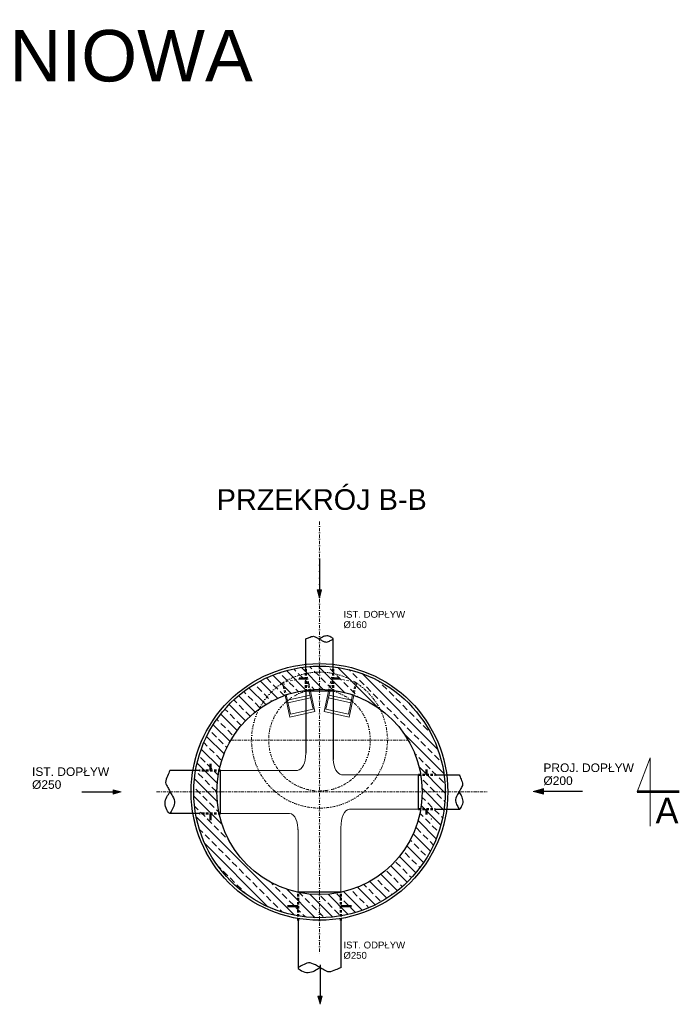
# Model space of a CAD drawing. Header units: millimetres. Extents: x 17183 to 59232, y 4375 to 14942.
# Tile 12 of 12: x 55384 to 59232, y 9200 to 14942. Entities that reach past the tile are written whole.
import ezdxf
from ezdxf.enums import TextEntityAlignment as Align

# ---------------------------------------------------------------- set-up
doc = ezdxf.new("R2010")
doc.units = ezdxf.units.MM
doc.linetypes.add('DGN Style 2', pattern=[23.51279, 14.107674, -9.405116])
doc.linetypes.add('DGN Style 4', pattern=[37.643977, 18.810232, -9.405116, 0.023513, -9.405116])
for name, color, linetype, lineweight in [('A3 poziomo', 7, 'Continuous', 20), ('landscape', 7, 'Continuous', 20), ('Level 11', 7, 'Continuous', 20), ('Level 22', 7, 'Continuous', 20), ('Level 24', 7, 'Continuous', 20), ('Level 50', 7, 'Continuous', 20), ('Level 53', 7, 'Continuous', 20), ('Level 60', 7, 'Continuous', 20), ('opisy', 7, 'Continuous', 13), ('schody', 7, 'Continuous', 0)]:
    doc.layers.add(name, color=color, linetype=linetype, lineweight=lineweight)
doc.styles.get("Standard").update_dxf_attribs({"font": 'arial.ttf'})
doc.styles.add('Style-Arial', font='arial.ttf')
doc.styles.add('Style-WORKING_1250', font='WORKING_1250.shx')

# ---------------------------------------------------------------- blocks, each defined once
blk = doc.blocks.new('*U15')
at = {"layer": 'Level 50', "color": 7, "linetype": 'Continuous', "lineweight": 53}
blk.add_line((4.92, 0), (-4.92, 0), dxfattribs=at)
at = {"layer": 'Level 50', "color": 7, "linetype": 'Continuous', "lineweight": 13, "extrusion": (0, 0, -1), "flags": 128}
blk.add_lwpolyline([(1.88, 7.98), (1.88, -7.98), (4.92, 0)], dxfattribs=at)
blk = doc.blocks.new('*U12')
at = {"layer": 'Level 53', "linetype": 'Continuous', "lineweight": 13}
blk.add_hatch(color=256, dxfattribs=at).paths.add_polyline_path([(-368, -68), (-628, 0), (-368, 72)])
at = {"layer": 'Level 53', "color": 7, "linetype": 'Continuous', "lineweight": 30}
blk.add_line((631, 0), (-368, 0), dxfattribs=at)
at = {"layer": 'Level 53', "color": 7, "linetype": 'Continuous', "lineweight": 13, "flags": 128}
blk.add_lwpolyline([(-628, 0), (-368, 72), (-368, -68)], close=True, dxfattribs=at)

msp = doc.modelspace()

# ---------------------------------------------------------------- hatches: boundary and pattern name
at = {"layer": 'Level 22', "linetype": 'Continuous', "lineweight": 0}
h = msp.add_hatch(dxfattribs=at)
h.set_pattern_fill('ANSI33', color=0, style=0)
h.set_pattern_definition([(135, (47502.77, 10824.87), (-53.033, -53.033), []), (135, (47502.77, 10877.905), (-53.033, -53.033), [37.5, -18.75])])
edge = h.paths.add_edge_path(flags=16)
edge.add_arc((57133.06, 10438.23), 598.606, 0, 360)
edge = h.paths.add_edge_path()
edge.add_arc((57133.06, 10438.23), 733.606, 180, 360)
edge.add_arc((57133.06, 10438.23), 733.606, 0, 180)

# ---------------------------------------------------------------- linework, layer by layer
for points in [[(57053.06, 11028.02), (57052.826, 10664.072)], [(57213.06, 11028.003), (57213.221, 10628.4)]]:
    msp.add_lwpolyline(points)
at = {"layer": 'A3 poziomo', "color": 0, "linetype": 'Continuous', "lineweight": 30}
for p, q in [((56555.546, 10313.23), (56555.546, 10563.23)), ((57710.574, 10338.23), (57710.574, 10538.23))]:
    msp.add_line(p, q, dxfattribs=at)
at = {"layer": 'A3 poziomo', "color": 0, "linetype": 'Continuous', "lineweight": 13}
for p, q in [((57004.041, 10563.23), (56555.546, 10563.23)), ((57710.574, 10538.23), (57262.209, 10538.23)), ((57710.574, 10338.23), (57308.258, 10338.23)), ((56958.515, 10313.23), (56555.546, 10313.23)), ((57258.332, 10229.33), (57258.061, 9856.588)), ((57008.09, 10219.792), (57008.06, 9856.587))]:
    msp.add_line(p, q, dxfattribs=at)
for centre, major_axis, end_param in [((56936.637, 10776.229), (73.28, -211.236), 7.15395229), ((57374.5, 10125.232), (-73.28, 211.236), 7.19772628)]:
    msp.add_ellipse(centre, major_axis=major_axis, ratio=0.42696522, start_param=6.20741222, end_param=end_param, dxfattribs=at)
at = {"layer": 'A3 poziomo', "color": 0, "linetype": 'Continuous', "lineweight": 13, "extrusion": (0, 0, -1)}
for centre, major_axis, end_param in [((57329.079, 10751.229), (-73.28, -211.236), 7.09408101), ((56892.085, 10100.232), (73.28, 211.236), 7.19772628)]:
    msp.add_ellipse(centre, major_axis=major_axis, ratio=0.42696522, start_param=6.20741222, end_param=end_param, dxfattribs=at)
at = {"layer": 'A3 poziomo', "color": 0, "linetype": 'Continuous', "lineweight": 30}
for points in [[(57052.892, 11330.545), (57059.731, 11333.278), (57066.57, 11336.01), (57073.409, 11338.743), (57081.219, 11341.863), (57089.639, 11346.742), (57097.538, 11346.115), (57103.93, 11345.609), (57110.173, 11341.188), (57116.304, 11338.073), (57121.525, 11335.42), (57126.621, 11332.777), (57131.72, 11330.03), (57137.449, 11326.943), (57142.53, 11323.206), (57148.475, 11319.976), (57156.739, 11315.488), (57166.04, 11311.627), (57174.614, 11312.604), (57181.846, 11313.428), (57188.922, 11316.995), (57196.062, 11320.647), (57202.148, 11323.76), (57210.114, 11326.983), (57212.892, 11330.545), (57215.283, 11333.611), (57205.489, 11338.252), (57200.083, 11341.424), (57191.819, 11346.272), (57183.54, 11348.674), (57175.285, 11348.126), (57167.237, 11347.592), (57158.337, 11345.679), (57151.156, 11341.424), (57145.124, 11337.849), (57139.092, 11334.275), (57133.06, 11330.7)], [(56260.021, 10563.23), (56255.751, 10552.544), (56251.481, 10541.858), (56247.212, 10531.172), (56242.336, 10518.969), (56234.713, 10505.813), (56235.692, 10493.471), (56236.484, 10483.483), (56243.392, 10473.728), (56248.259, 10464.149), (56252.404, 10455.99), (56256.533, 10448.029), (56260.826, 10440.062), (56265.65, 10431.109), (56271.489, 10423.171), (56276.534, 10413.881), (56283.547, 10400.97), (56289.58, 10386.437), (56288.054, 10373.039), (56286.767, 10361.739), (56281.193, 10350.684), (56275.487, 10339.528), (56270.623, 10330.018), (56265.586, 10317.57), (56260.021, 10313.23), (56255.23, 10309.495), (56247.979, 10324.797), (56243.023, 10333.244), (56235.447, 10346.157), (56231.694, 10359.092), (56232.551, 10371.992), (56233.386, 10384.567), (56236.374, 10398.472), (56243.023, 10409.692), (56248.608, 10419.117), (56254.193, 10428.543), (56259.779, 10437.968)], [(57948.639, 10538.23), (57952.054, 10529.681), (57955.47, 10521.132), (57958.886, 10512.583), (57962.786, 10502.821), (57968.885, 10492.297), (57968.101, 10482.423), (57967.468, 10474.433), (57961.942, 10466.629), (57958.048, 10458.965), (57954.732, 10452.438), (57951.429, 10446.069), (57947.995, 10439.696), (57944.135, 10432.533), (57939.464, 10426.183), (57935.428, 10418.751), (57929.817, 10408.422), (57924.991, 10396.796), (57926.212, 10386.077), (57927.242, 10377.038), (57931.701, 10368.193), (57936.266, 10359.268), (57940.157, 10351.66), (57944.186, 10341.702), (57948.639, 10338.23), (57952.471, 10335.242), (57958.272, 10347.483), (57962.237, 10354.241), (57968.298, 10364.572), (57971.3, 10374.92), (57970.615, 10385.24), (57969.947, 10395.299), (57967.556, 10406.424), (57962.237, 10415.4), (57957.769, 10422.94), (57953.301, 10430.48), (57948.832, 10438.02)], [(57258.323, 9412.89), (57247.636, 9408.62), (57236.95, 9404.35), (57226.264, 9400.081), (57214.062, 9395.205), (57200.905, 9387.582), (57188.563, 9388.561), (57178.576, 9389.353), (57168.821, 9396.26), (57159.241, 9401.128), (57151.083, 9405.273), (57143.121, 9409.402), (57135.154, 9413.695), (57126.202, 9418.519), (57118.263, 9424.358), (57108.974, 9429.403), (57096.062, 9436.416), (57081.529, 9442.449), (57068.131, 9440.923), (57056.832, 9439.636), (57045.776, 9434.062), (57034.62, 9428.356), (57025.11, 9423.492), (57012.663, 9418.455), (57008.323, 9412.89), (57004.587, 9408.099), (57019.889, 9400.848), (57028.336, 9395.892), (57041.249, 9388.316), (57054.185, 9384.563), (57067.084, 9385.419), (57079.659, 9386.254), (57093.564, 9389.243), (57104.785, 9395.892), (57114.21, 9401.477), (57123.635, 9407.062), (57133.06, 9412.648)]]:
    msp.add_open_spline(points, degree=3, knots=[0, 0, 0, 0, 0.08406414, 0.08406414, 0.08406414, 0.18005621, 0.18005621, 0.18005621, 0.25773893, 0.25773893, 0.25773893, 0.32389321, 0.32389321, 0.32389321, 0.3982396, 0.3982396, 0.3982396, 0.50157212, 0.50157212, 0.50157212, 0.58872302, 0.58872302, 0.58872302, 0.66301229, 0.66301229, 0.66301229, 0.72695146, 0.72695146, 0.72695146, 0.82468899, 0.82468899, 0.82468899, 0.9199671, 0.9199671, 0.9199671, 1, 1, 1, 1], dxfattribs=at)
at = {"layer": 'landscape', "color": 0, "linetype": 'Continuous', "lineweight": 30}
for p, q in [((57053.06, 11154.326), (57053.06, 11330.7)), ((57213.06, 11154.326), (57213.06, 11330.7)), ((57053.06, 11028.02), (57213.06, 11028.02)), ((56433.057, 10563.23), (56259.779, 10563.23)), ((57808.565, 10538.23), (57948.639, 10538.23)), ((57808.565, 10338.23), (57948.639, 10338.23)), ((56433.057, 10313.23), (56259.779, 10313.23)), ((57008.06, 9856.587), (57258.06, 9856.587)), ((57008.06, 9688.232), (57008.06, 9412.648)), ((57258.06, 9688.232), (57258.06, 9412.648))]:
    msp.add_line(p, q, dxfattribs=at)
at = {"layer": 'Level 11', "color": 0, "linetype": 'Continuous', "lineweight": 30}
for radius in [748.606, 733.606, 598.606]:
    msp.add_circle((57133.06, 10438.23), radius, dxfattribs=at)
at = {"layer": 'Level 11', "color": 0, "linetype": 'Continuous', "lineweight": 13}
msp.add_arc((57133.06, 10438.23), 748.606, 151.4742118, 167.8547309, dxfattribs=at)
at = {"layer": 'Level 11', "color": 0, "linetype": 'Continuous', "lineweight": 13, "extrusion": (0, 0, -1)}
msp.add_arc((-57133.06, 10438.23), 748.606, 331.4742118, 347.8547309, dxfattribs=at)
at = {"layer": 'Level 22', "color": 0, "linetype": 'DGN Style 4', "lineweight": 0}
for p, q in [((57133.06, 12015.137), (57133.06, 9488.049)), ((56617.633, 10740.445), (57648.487, 10740.445)), ((56182.879, 10438.23), (58111.178, 10438.23))]:
    msp.add_line(p, q, dxfattribs=at)
at = {"layer": 'Level 22', "color": 0, "linetype": 'DGN Style 4', "lineweight": 18}
for radius in [396.392, 296.392]:
    msp.add_circle((57133.06, 10740.445), radius, dxfattribs=at)
at = {"layer": 'Level 24', "color": 0, "linetype": 'DGN Style 2', "lineweight": 50}
for p, q in [((57053.06, 11154.326), (57053.06, 11028.02)), ((57213.06, 11154.326), (57213.06, 11028.003)), ((56555.546, 10563.23), (56433.057, 10563.23)), ((57710.574, 10538.23), (57808.565, 10538.23)), ((57710.574, 10338.23), (57808.565, 10338.23)), ((56555.546, 10313.23), (56433.057, 10313.23)), ((57008.06, 9688.232), (57008.06, 9856.587)), ((57258.06, 9688.232), (57258.06, 9856.587))]:
    msp.add_line(p, q, dxfattribs=at)
at = {"layer": 'Level 24', "color": 0, "linetype": 'Continuous', "lineweight": 50}
for p, q in [((57053.06, 11100.452), (57013.624, 11100.452)), ((57213.06, 11100.452), (57252.496, 11100.452)), ((56497.692, 10563.23), (56497.692, 10602.913)), ((57756.858, 10538.23), (57756.858, 10569.976)), ((57756.858, 10338.23), (57756.858, 10306.484)), ((56497.692, 10313.23), (56497.692, 10273.548)), ((57008.06, 9772.41), (56946.441, 9772.41)), ((57258.06, 9772.41), (57319.679, 9772.41))]:
    msp.add_line(p, q, dxfattribs=at)
at = {"layer": 'Level 60', "color": 0, "linetype": 'Continuous', "lineweight": 0}
for p in [(56480.013, 10280.306), (56480.013, 10280.306), (57786.107, 10280.306), (57786.107, 10280.306)]:
    msp.add_point(p, dxfattribs=at)
at = {"layer": 'schody', "color": 0, "linetype": 'DGN Style 2'}
for p, q in [((56916.147, 11075.398), (57062.655, 11107.58)), ((57055.329, 11105.971), (57071.42, 11032.717)), ((57062.655, 11107.58), (57078.745, 11034.326)), ((57203.465, 11107.58), (57187.375, 11034.326)), ((57210.791, 11105.971), (57194.7, 11032.717)), ((57349.973, 11075.398), (57203.465, 11107.58)), ((56916.147, 11075.398), (56932.238, 11002.145)), ((56923.473, 11077.007), (56939.563, 11003.754)), ((57342.647, 11077.007), (57326.557, 11003.754)), ((57349.973, 11075.398), (57333.882, 11002.145))]:
    msp.add_line(p, q, dxfattribs=at)
at = {"layer": 'schody', "color": 0, "linetype": 'Continuous', "lineweight": 13}
for p, q in [((57071.42, 11032.717), (57096.092, 10920.395)), ((57078.745, 11034.326), (57106.635, 10907.353)), ((57187.375, 11034.326), (57159.485, 10907.353)), ((57194.7, 11032.717), (57170.028, 10920.395)), ((56932.238, 11002.145), (56960.128, 10875.172)), ((56939.563, 11003.754), (56964.235, 10891.432)), ((57077.762, 11002.964), (56945.905, 10974.001)), ((57081.136, 10987.603), (56949.279, 10958.64)), ((57184.984, 10987.603), (57316.841, 10958.64)), ((57188.358, 11002.964), (57320.215, 10974.001)), ((57326.557, 11003.754), (57301.885, 10891.432)), ((57333.882, 11002.145), (57305.992, 10875.172)), ((56964.235, 10891.432), (57096.092, 10920.395)), ((57301.885, 10891.432), (57170.028, 10920.395)), ((56960.128, 10875.172), (57106.635, 10907.353)), ((57305.992, 10875.172), (57159.485, 10907.353))]:
    msp.add_line(p, q, dxfattribs=at)

# ---------------------------------------------------------------- block references
at = {"layer": 'Level 50', "color": 0, "linetype": 'Continuous', "lineweight": 13, "extrusion": (0, 0, -1), "xscale": 25, "yscale": 25, "zscale": 25, "rotation": 180}
msp.add_blockref('*U15', (-59109.069, 10438.23), dxfattribs=at)
at = {"layer": 'Level 53', "color": 0, "linetype": 'Continuous', "lineweight": 30, "xscale": 0.1825395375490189, "yscale": 0.1825395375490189, "zscale": 0.1825395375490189}
for p, rotation in [((57132.762, 11683.35), 89.99999999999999), ((55862.541, 10438.444), 180), ((57136.514, 9314.383), 89.99999999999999)]:
    msp.add_blockref('*U12', p, dxfattribs=dict(at, rotation=rotation))
at = {"layer": 'Level 53', "color": 0, "linetype": 'Continuous', "lineweight": 30, "xscale": 0.2281744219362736, "yscale": 0.2281744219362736, "zscale": 0.2281744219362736}
msp.add_blockref('*U12', (58523.26, 10441.519), dxfattribs=at)

# ---------------------------------------------------------------- texts
at = {"color": 0, "insert": (51622.536, 14881.598), "char_height": 300, "attachment_point": 1}
msp.add_mtext_dynamic_manual_height_columns('STUDNIA WŁĄCZENIOWA', width=5605.04706, gutter_width=12.5, heights=[0], dxfattribs=at)
at = {"layer": 'Level 50', "color": 0, "linetype": 'Continuous', "lineweight": 30, "style": 'Style-WORKING_1250'}
msp.add_text('A', height=150, dxfattribs=at).set_placement((59093.569, 10329.73), align=Align.MIDDLE_LEFT)
at = {"layer": 'Level 53', "color": 0, "linetype": 'Continuous', "lineweight": 13, "attachment_point": 4, "line_spacing_factor": 0.903617, "style": 'Style-Arial'}
for s, insert, char_height in [('IST. DOPŁYW \\P%%C160', (57272.733, 11443.19), 39.9996), ('IST. DOPŁYW\\P%%C250', (55456.326, 10518.108), 49.9995), ('PROJ. DOPŁYW\\P%%C200', (58439.323, 10540.771), 49.9995), ('IST. ODPŁYW \\P%%C250', (57272.733, 9514.721), 39.9996)]:
    msp.add_mtext(s, dxfattribs=dict(at, insert=insert, char_height=char_height))
at = {"layer": 'opisy', "color": 7, "linetype": 'Continuous', "lineweight": 30, "style": 'Style-Arial'}
msp.add_text('PRZEKRÓJ B-B', height=120.52525, dxfattribs=at).set_placement((57146.07, 12143.633), align=Align.MIDDLE_CENTER)

doc.saveas('drawing.dxf')
